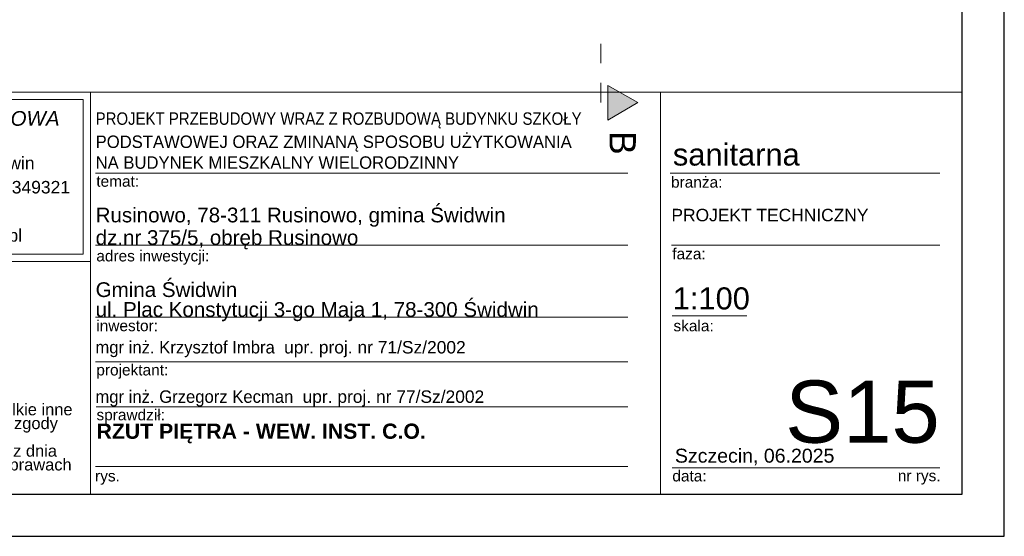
# Model space of a CAD drawing. Extents: x -220425 to -93252, y -20065 to 80294.
# Tile 52 of 103: x -173012 to -158770, y 21409 to 28880. Entities that reach past the tile are written whole.
import ezdxf

# ---------------------------------------------------------------- set-up
doc = ezdxf.new("R2010")
doc.units = 0
doc.header["$MEASUREMENT"] = 0
doc.linetypes.add('Dashed', pattern=[564.444447, 282.222223, -282.222223])
for name, color, linetype, lineweight in [('#ks', 34, 'Continuous', 30), ('ARCH TABELA_Nr_Pióra__1', 7, 'Continuous', 25), ('ARCH TABELA_Nr_Pióra__21', 7, 'Continuous', 9), ('ARCH TABELA_Nr_Pióra__7', 7, 'Continuous', 13), ('INWENT OPISY_Nr_Pióra__21', 7, 'Continuous', 9), ('INWENT OPISY_Nr_Pióra__41', 7, 'Continuous', 15), ('PODKŁAD', 252, 'Continuous', 35), ('RAMKA', 255, 'Continuous', 35)]:
    doc.layers.add(name, color=color, linetype=linetype, lineweight=lineweight)
doc.layers.add('_TABELA', color=7, linetype='Continuous')
doc.styles.add('GENERATED_STYLE_10', font='ariali.ttf')
doc.styles.add('GENERATED_STYLE_11', font='arialbd.ttf')
doc.styles.add('GENERATED_STYLE_6', font='txt')
doc.styles.add('GENERATED_STYLE_7', font='txt')
doc.styles.add('GENERATED_STYLE_9', font='arial.ttf')

# ---------------------------------------------------------------- blocks, each defined once
blk = doc.blocks.new('A$C382C6C0C')
at = {"layer": '#ks', "color": 7, "lineweight": -3}
for p, q in [((3951.5, -2909), (3951.5, 61)), ((3890.5, -2848), (3890.5, 0)), ((0, -2848), (3890.5, -2848)), ((-248.5, -2909), (3951.5, -2909))]:
    blk.add_line(p, q, dxfattribs=at)
blk = doc.blocks.new('A$C689C700D')
at = {"layer": '#ks', "color": 1, "lineweight": 35, "xscale": 10, "yscale": 10, "zscale": 10}
blk.add_blockref('A$C382C6C0C', (-37653, 28364), dxfattribs=at)
blk = doc.blocks.new('A$C68A309A5')
at = {"layer": 'RAMKA'}
blk.add_blockref('A$C689C700D', (3210, -8270), dxfattribs=at)
blk = doc.blocks.new('A$C68B8146D')
at = {"layer": 'INWENT OPISY_Nr_Pióra__21', "color": 252, "linetype": 'Continuous'}
blk.add_solid([(32745, -2556), (32745, -2056), (33181, -2300)], dxfattribs=at)
at = {"layer": 'INWENT OPISY_Nr_Pióra__41', "color": 252, "linetype": 'Dashed'}
blk.add_line((32645, -2300), (32645, -1200), dxfattribs=at)
at = {"layer": 'INWENT OPISY_Nr_Pióra__41', "color": 252, "linetype": 'Continuous'}
for p, q in [((32745, -2056), (33181, -2300)), ((32745, -2056), (32745, -2556)), ((33181, -2300), (32745, -2556))]:
    blk.add_line(p, q, dxfattribs=at)
at = {"layer": 'INWENT OPISY_Nr_Pióra__21', "color": 252, "linetype": 'Continuous', "style": 'GENERATED_STYLE_6'}
blk.add_text('B', height=380, rotation=270, dxfattribs=at).set_placement((32772, -2718))

msp = doc.modelspace()

# ---------------------------------------------------------------- linework, layer by layer
at = {"layer": 'ARCH TABELA_Nr_Pióra__21', "linetype": 'Continuous'}
for p, q in [((-176880, 27830), (-171987, 27830)), ((-176880, 27830), (-159380, 27830)), ((-171987, 27830), (-171987, 22019)), ((-171987, 25383), (-171987, 27830)), ((-163742, 27830), (-163742, 22019)), ((-159380, 27830), (-159380, 22019)), ((-176774, 27724), (-172093, 27724)), ((-172093, 25490), (-172093, 27724)), ((-171987, 22019), (-171987, 27430)), ((-171914, 26660), (-164215, 26660)), ((-163603, 26660), (-159703, 26660)), ((-171914, 25620), (-164215, 25620)), ((-163585, 25620), (-159703, 25620)), ((-176880, 25383), (-171987, 25383)), ((-176774, 25490), (-172093, 25490)), ((-171914, 24580), (-164215, 24580)), ((-163573, 24597), (-162494, 24597)), ((-171914, 23931), (-164215, 23931)), ((-171904, 23283), (-164215, 23283)), ((-171914, 22419), (-164215, 22419)), ((-163573, 22401), (-161292, 22401)), ((-161292, 22401), (-159703, 22401)), ((-176880, 22019), (-171987, 22019)), ((-159380, 22019), (-171987, 22019))]:
    msp.add_line(p, q, dxfattribs=at)

# ---------------------------------------------------------------- block references
at = {"layer": '_TABELA', "color": 7}
msp.add_blockref('A$C68A309A5', (-163842, 30405), dxfattribs=at)
at = {"layer": 'PODKŁAD'}
msp.add_blockref('A$C68B8146D', (-197252, 29985), dxfattribs=at)

# ---------------------------------------------------------------- texts
at = {"layer": 'ARCH TABELA_Nr_Pióra__1', "color": 7, "linetype": 'Continuous', "style": 'GENERATED_STYLE_7', "width": 0.9}
msp.add_text('PROJEKT PRZEBUDOWY WRAZ Z ROZBUDOWĄ BUDYNKU SZKOŁY', height=180, dxfattribs=at).set_placement((-171914, 27360))
at = {"layer": 'ARCH TABELA_Nr_Pióra__1', "color": 7, "linetype": 'Continuous', "style": 'GENERATED_STYLE_7'}
for s, p in [('PODSTAWOWEJ ORAZ ZMINANĄ SPOSOBU UŻYTKOWANIA', (-171914, 27025)), ('NA BUDYNEK MIESZKALNY WIELORODZINNY', (-171914, 26724))]:
    msp.add_text(s, height=180, dxfattribs=at).set_placement(p)
at = {"layer": 'ARCH TABELA_Nr_Pióra__1', "linetype": 'Continuous', "insert": (-171901, 23039), "char_height": 220, "attachment_point": 1, "style": 'GENERATED_STYLE_11'}
msp.add_mtext('RZUT PIĘTRA - WEW. INST. C.O.', dxfattribs=at)
at = {"layer": 'ARCH TABELA_Nr_Pióra__21', "linetype": 'Continuous', "insert": (-171914, 24519), "char_height": 212.77, "attachment_point": 7, "line_spacing_factor": 0.807442, "style": 'GENERATED_STYLE_9'}
msp.add_mtext('{Gmina Świdwin\\Pul. Plac Konstytucji 3-go Maja 1, 78-300 Świdwin}', dxfattribs=at)
at = {"layer": 'ARCH TABELA_Nr_Pióra__7', "linetype": 'Continuous'}
for s, insert, char_height, attachment_point, line_spacing_factor, style in [('{PRACOWNIA PROJEKTOWA\\P\\LBartosz Balejko}', (-174433, 27559), 212.77, 2, 0.926719, 'GENERATED_STYLE_10'), ('{Rusinowo, 78-311 Rusinowo, gmina Świdwin \\Pdz.nr 375/5, obręb Rusinowo}', (-171914, 25559), 212.77, 7, 0.918867, 'GENERATED_STYLE_9'), ('PROJEKT TECHNICZNY', (-163585, 26145), 180, 1, 0.923713, 'GENERATED_STYLE_9')]:
    msp.add_mtext(s, dxfattribs=dict(at, insert=insert, char_height=char_height, attachment_point=attachment_point, line_spacing_factor=line_spacing_factor, style=style))
at = {"layer": 'ARCH TABELA_Nr_Pióra__7', "linetype": 'Continuous', "style": 'GENERATED_STYLE_9'}
for s, insert, char_height, attachment_point in [('sanitarna', (-163564, 27090), 319.2, 1), ('{branża:}', (-163591, 26611), 159.6, 1), ('{temat:}', (-171904, 26624), 159.6, 1), ('{adres inwestycji:}', (-171904, 25544), 159.58, 1), ('{faza:}', (-163573, 25575), 159.6, 1), ('{1:100}', (-163566, 25009), 319.2, 1), ('{inwestor:}', (-171904, 24535), 159.58, 1), ('{skala:}', (-163556, 24533), 159.6, 1), ('{projektant:}', (-171904, 23895), 159.58, 1), ('S15', (-159703, 23662), 900, 3), ('{sprawdził:}', (-171902, 23246), 159.58, 1), ('Szczecin, 06.2025', (-163535, 22676), 202.13, 1), ('{data:}', (-163572, 22362), 159.6, 1), ('{rys.}', (-171922, 22362), 159.6, 1), ('{nr rys.}', (-160311, 22365), 159.6, 1)]:
    msp.add_mtext(s, dxfattribs=dict(at, insert=insert, char_height=char_height, attachment_point=attachment_point))
for s, insert, char_height, width, attachment_point, line_spacing_factor in [('{ul.Różana 6, 78-300 Świdwin\\PNIP 672-168-25-82 Regon 331349321\\Ptel.: +48 501 059 462\\Pmail: bartekbalejko@o2.pl}', (-174433, 26897), 180.85, 4680.85, 2, 1.156383), ('{UWAGA:\\PKopiowanie, publikacje oraz wszelkie inne formy wykorzystania projektu bez zgody autorów będą naruszeniem przepisówwynikających z Ustawy z dnia 4.02.1994 r. o prawie autorskim i prawach pokrewnych.}', (-176675, 23529), 170.213, 4483.41, 1, 0.703415)]:
    msp.add_mtext(s, dxfattribs=dict(at, insert=insert, char_height=char_height, width=width, attachment_point=attachment_point, line_spacing_factor=line_spacing_factor))
at = {"layer": 'ARCH TABELA_Nr_Pióra__7', "color": 0, "linetype": 'Continuous', "char_height": 180, "attachment_point": 1, "style": 'GENERATED_STYLE_7'}
for s, insert, width in [('mgr inż. Krzysztof Imbra  \\fArial|b0|i0|c238;upr. proj. nr 71/Sz/2002', (-171917, 24233), 7590.75), ('mgr inż. Grzegorz Kecman  \\fArial|b0|i0|c238;upr. proj. nr 77/Sz/2002', (-171917, 23519), 7371.6)]:
    msp.add_mtext(s, dxfattribs=dict(at, insert=insert, width=width))

doc.saveas('drawing.dxf')
